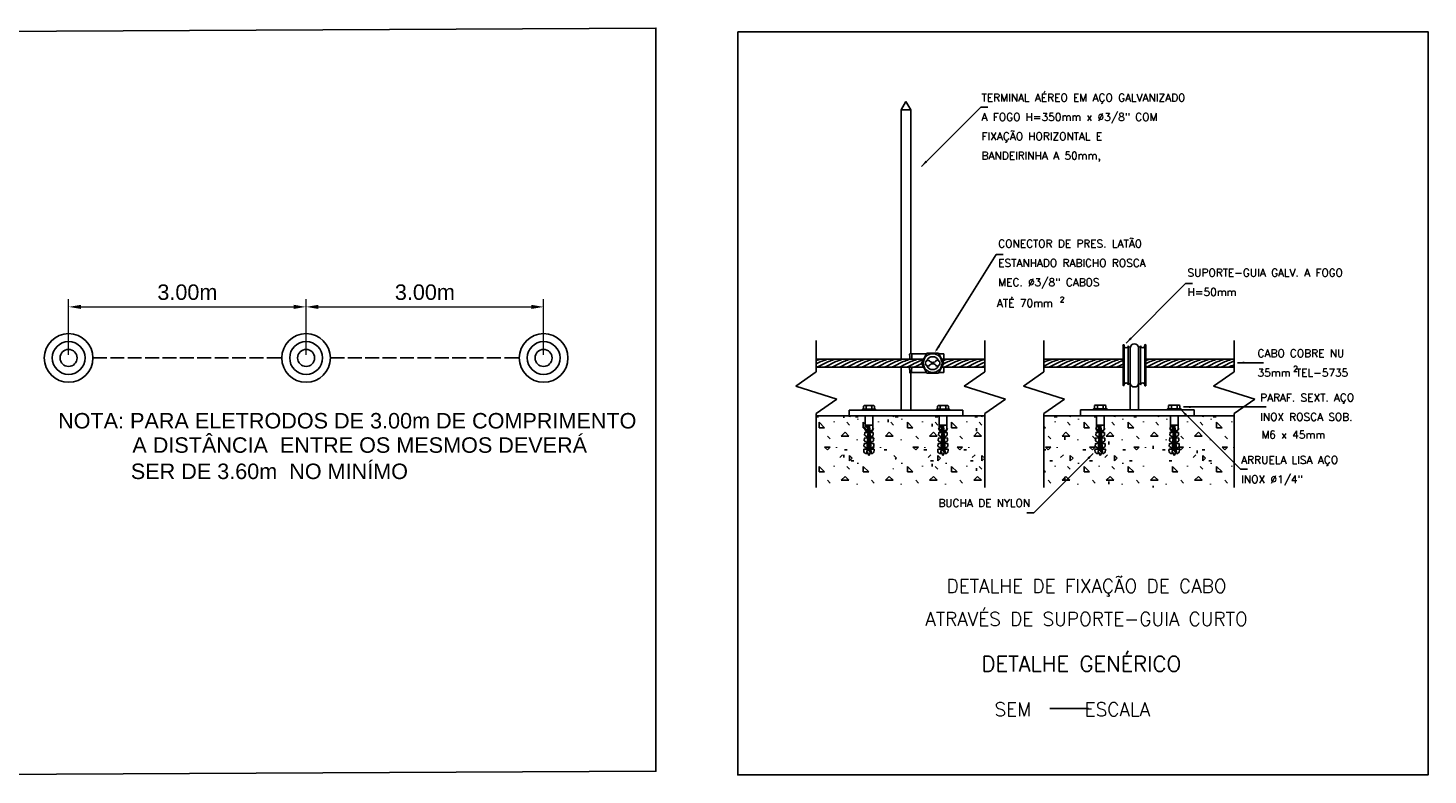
# Model space of a CAD drawing. Header units: metres. Extents: x 2092 to 2374, y -368 to -200.
# Tile 15 of 20: x 2283 to 2374, y -368 to -320. Entities that reach past the tile are written whole.
import ezdxf
from ezdxf.enums import TextEntityAlignment as Align

# ---------------------------------------------------------------- set-up
doc = ezdxf.new("R2010")
doc.units = ezdxf.units.M
doc.header["$LTSCALE"] = 0.3
doc.linetypes.add('ACAD_ISO02W100', pattern=[15, 12, -3])
doc.layers.get('0').update_dxf_attribs({"color": 251})
doc.layers.add('0.2', color=2, linetype='Continuous', lineweight=20)
for name, color, linetype in [('CALCADA', 7, 'Continuous'), ('LINHAS', 2, 'Continuous'), ('VISTA2', 80, 'Continuous')]:
    doc.layers.add(name, color=color, linetype=linetype)
doc.styles.add('100CL', font='romans.shx', dxfattribs={"height": 2.5})
doc.styles.add('140CL', font='romans.shx', dxfattribs={"height": 21})
doc.styles.add('80CL', font='romans.shx', dxfattribs={"height": 12})
doc.styles.add('ARIAL', font='arial.ttf', dxfattribs={"height": 0.25})

msp = doc.modelspace()

# ---------------------------------------------------------------- hatches: boundary and pattern name
at = {"layer": 'CALCADA'}
h = msp.add_hatch(dxfattribs=at)
h.set_pattern_fill('CONCRE', color=256, scale=2.857143, style=0)
h.set_pattern_definition([(0, (2325.717, -374.53), (2.85714, 2.85714), [0.35714, -2.5]), (90, (2325.717, -374.53), (-2.85714, 2.85714), [0.35714, -2.5]), (135, (2326.0742, -374.5301), (-2.85714, 0), [0.50508, -3.53553]), (0, (2326.0742, -372.923), (2.85714, 2.85714), [0.35714, -2.5]), (45, (2326.2528, -373.1016), (0, 2.85714), [0.25254, -3.78807]), (135, (2326.2528, -373.1016), (-2.85714, 0), [0.25254, -3.78807]), (0, (2327.1456, -372.2087), (2.85714, 2.85714), [0.50508, -2.35207]), (45, (2327.1456, -372.2087), (0, 2.85714), [0.35714, -3.68347]), (135, (2327.6507, -372.2087), (-2.85714, 0), [0.35714, -3.68347]), (90, (2327.6813, -373.8158), (-2.85714, 2.85714), [0.35714, -2.5]), (45, (2327.6813, -373.8158), (0, 2.85714), [0.25254, -3.78807]), (135, (2327.8599, -373.6373), (-2.85714, 0), [0.25254, -3.78807]), (0, (2326.0742, -373.8158), (2.85714, 2.85714), [0.17857, -2.39286]), (0, (2328.217, -373.1016), (2.85714, 2.85714), [0.17857, -2.39286]), (90, (2327.3242, -372.7444), (-2.85714, 2.85714), [0.17857, -2.39286]), (135, (2327.6813, -374.3516), (-2.85714, 0), [0.25254, -3.78807]), (135, (2326.4313, -372.3873), (-2.85714, 0), [0.25254, -3.78807]), (45, (2327.0563, -373.5926), (0, 2.85714), [0.25254, -3.78807]), (90, (2326.6992, -374.173), (-2.85714, 2.85714), [0.04464, -2.8125]), (90, (2326.833, -372.9676), (-2.85714, 2.85714), [0.04464, -2.8125]), (90, (2328.1724, -372.4766), (-2.85714, 2.85714), [0.04464, -2.8125]), (90, (2328.217, -373.9944), (-2.85714, 2.85714), [0.04464, -2.8125])])
h.paths.add_polyline_path([(2338.308, -347.832), (2338.308, -348.432), (2338.758, -348.432), (2338.758, -347.832)], flags=8)
h.paths.add_polyline_path([(2356.017, -347.776), (2356.017, -348.376), (2356.467, -348.376), (2356.467, -347.776)], flags=8)
h.paths.add_polyline_path([(2342.559, -346.077), (2342.548, -346.084), (2342.439, -346.262), (2342.561, -346.255, -0.414214), (2342.577, -346.269), (2342.586, -346.425, -0.253792), (2342.58, -346.438), (2342.447, -346.537, 0.253792), (2342.44, -346.55), (2342.445, -346.625), (2342.582, -346.617, -0.414214), (2342.598, -346.631), (2342.607, -346.787, -0.253792), (2342.601, -346.8), (2342.468, -346.899, 0.253792), (2342.461, -346.912), (2342.466, -346.986), (2342.603, -346.978, -0.414214), (2342.619, -346.993), (2342.628, -347.149, -0.253792), (2342.622, -347.162), (2342.489, -347.26, 0.253792), (2342.482, -347.274), (2342.487, -347.348), (2342.624, -347.34, -0.414214), (2342.64, -347.355), (2342.644, -347.427, -0.421108), (2342.442, -347.625), (2342.435, -347.51), (2342.301, -347.749), (2342.177, -347.474), (2342.168, -347.625, -0.421108), (2341.965, -347.427), (2341.97, -347.355, -0.414214), (2341.986, -347.34), (2342.123, -347.348), (2342.127, -347.274, 0.253792), (2342.121, -347.26), (2341.988, -347.162, -0.253792), (2341.982, -347.149), (2341.991, -346.993, -0.414214), (2342.007, -346.978), (2342.144, -346.986), (2342.148, -346.912, 0.253792), (2342.142, -346.899), (2342.009, -346.8, -0.253792), (2342.003, -346.787), (2342.012, -346.631, -0.414214), (2342.028, -346.617), (2342.165, -346.625), (2342.169, -346.55, 0.253792), (2342.163, -346.537), (2342.03, -346.438, -0.253792), (2342.024, -346.425), (2342.033, -346.269, -0.414214), (2342.049, -346.255), (2342.171, -346.262), (2342.011, -346.002), (2342.034, -345.992), (2342.048, -346.014), (2342.058, -345.827), (2342.061, -345.797), (2342.061, -345.186), (2337.762, -345.186), (2337.762, -345.797), (2337.778, -346.063, -0.253792), (2337.772, -346.077), (2337.761, -346.084), (2337.652, -346.262), (2337.774, -346.255, -0.414214), (2337.79, -346.269), (2337.799, -346.425, -0.253792), (2337.793, -346.438), (2337.659, -346.537, 0.253792), (2337.653, -346.55), (2337.658, -346.625), (2337.795, -346.617, -0.414214), (2337.811, -346.631), (2337.82, -346.787, -0.253792), (2337.814, -346.8), (2337.681, -346.899, 0.253792), (2337.674, -346.912), (2337.679, -346.986), (2337.816, -346.978, -0.414214), (2337.832, -346.993), (2337.841, -347.149, -0.253792), (2337.835, -347.162), (2337.702, -347.26, 0.253792), (2337.695, -347.274), (2337.7, -347.348), (2337.837, -347.34, -0.414214), (2337.853, -347.355), (2337.857, -347.427, -0.421108), (2337.655, -347.625), (2337.648, -347.51), (2337.514, -347.749), (2337.39, -347.474), (2337.381, -347.625, -0.421108), (2337.178, -347.427), (2337.183, -347.355, -0.414214), (2337.199, -347.34), (2337.336, -347.348), (2337.34, -347.274, 0.253792), (2337.334, -347.26), (2337.201, -347.162, -0.253792), (2337.195, -347.149), (2337.204, -346.993, -0.414214), (2337.22, -346.978), (2337.357, -346.986), (2337.361, -346.912, 0.253792), (2337.355, -346.899), (2337.222, -346.8, -0.253792), (2337.216, -346.787), (2337.225, -346.631, -0.414214), (2337.241, -346.617), (2337.378, -346.625), (2337.382, -346.55, 0.253792), (2337.376, -346.537), (2337.243, -346.438, -0.253792), (2337.237, -346.425), (2337.246, -346.269, -0.414214), (2337.262, -346.255), (2337.384, -346.262), (2337.224, -346.002), (2337.247, -345.992), (2337.261, -346.014), (2337.271, -345.827), (2337.274, -345.797), (2337.274, -345.186), (2334.108, -345.186), (2334.108, -349.808), (2345.014, -349.808), (2345.014, -345.186), (2342.549, -345.186), (2342.549, -345.797), (2342.565, -346.063, -0.253792)])
h.paths.add_polyline_path([(2339.239, -348.139, -1), (2337.862, -348.139, -1)], flags=16)
h.paths.add_polyline_path([(2361.143, -345.186), (2357.51, -345.186), (2357.51, -345.797), (2357.525, -346.063, -0.253792), (2357.519, -346.077), (2357.508, -346.084), (2357.399, -346.262), (2357.521, -346.255, -0.414214), (2357.537, -346.269), (2357.546, -346.425, -0.253792), (2357.54, -346.438), (2357.407, -346.537, 0.253792), (2357.401, -346.55), (2357.405, -346.625), (2357.542, -346.617, -0.414214), (2357.558, -346.631), (2357.567, -346.787, -0.253792), (2357.561, -346.8), (2357.428, -346.899, 0.253792), (2357.422, -346.912), (2357.426, -346.986), (2357.563, -346.978, -0.414214), (2357.579, -346.993), (2357.588, -347.149, -0.253792), (2357.582, -347.162), (2357.449, -347.26, 0.253792), (2357.443, -347.274), (2357.447, -347.348), (2357.584, -347.34, -0.414214), (2357.6, -347.355), (2357.605, -347.427, -0.421108), (2357.402, -347.625), (2357.395, -347.51), (2357.262, -347.749), (2357.137, -347.474), (2357.128, -347.625, -0.421108), (2356.926, -347.427), (2356.93, -347.355, -0.414214), (2356.946, -347.34), (2357.083, -347.348), (2357.088, -347.274, 0.253792), (2357.082, -347.26), (2356.948, -347.162, -0.253792), (2356.942, -347.149), (2356.951, -346.993, -0.414214), (2356.967, -346.978), (2357.104, -346.986), (2357.109, -346.912, 0.253792), (2357.103, -346.899), (2356.969, -346.8, -0.253792), (2356.963, -346.787), (2356.972, -346.631, -0.414214), (2356.988, -346.617), (2357.125, -346.625), (2357.13, -346.55, 0.253792), (2357.124, -346.537), (2356.99, -346.438, -0.253792), (2356.984, -346.425), (2356.993, -346.269, -0.414214), (2357.009, -346.255), (2357.132, -346.262), (2356.971, -346.002), (2356.995, -345.992), (2357.008, -346.014), (2357.019, -345.827), (2357.021, -345.797), (2357.021, -345.186), (2352.722, -345.186), (2352.722, -345.797), (2352.738, -346.063, -0.253792), (2352.732, -346.077), (2352.721, -346.084), (2352.612, -346.262), (2352.734, -346.255, -0.414214), (2352.75, -346.269), (2352.759, -346.425, -0.253792), (2352.753, -346.438), (2352.62, -346.537, 0.253792), (2352.614, -346.55), (2352.618, -346.625), (2352.755, -346.617, -0.414214), (2352.771, -346.631), (2352.78, -346.787, -0.253792), (2352.774, -346.8), (2352.641, -346.899, 0.253792), (2352.635, -346.912), (2352.639, -346.986), (2352.776, -346.978, -0.414214), (2352.792, -346.993), (2352.801, -347.149, -0.253792), (2352.795, -347.162), (2352.662, -347.26, 0.253792), (2352.656, -347.274), (2352.66, -347.348), (2352.797, -347.34, -0.414214), (2352.813, -347.355), (2352.818, -347.427, -0.421108), (2352.615, -347.625), (2352.608, -347.51), (2352.475, -347.749), (2352.35, -347.474), (2352.341, -347.625, -0.421108), (2352.139, -347.427), (2352.143, -347.355, -0.414214), (2352.159, -347.34), (2352.296, -347.348), (2352.301, -347.274, 0.253792), (2352.295, -347.26), (2352.161, -347.162, -0.253792), (2352.155, -347.149), (2352.164, -346.993, -0.414214), (2352.18, -346.978), (2352.317, -346.986), (2352.322, -346.912, 0.253792), (2352.316, -346.899), (2352.182, -346.8, -0.253792), (2352.176, -346.787), (2352.185, -346.631, -0.414214), (2352.201, -346.617), (2352.338, -346.625), (2352.343, -346.55, 0.253792), (2352.337, -346.537), (2352.203, -346.438, -0.253792), (2352.197, -346.425), (2352.206, -346.269, -0.414214), (2352.222, -346.255), (2352.344, -346.262), (2352.184, -346.002), (2352.207, -345.992), (2352.221, -346.014), (2352.232, -345.827), (2352.234, -345.797), (2352.234, -345.186), (2348.838, -345.186), (2348.838, -349.808), (2361.143, -349.808)])
h.paths.add_polyline_path([(2356.948, -348.083, -1), (2355.571, -348.083, -1)], flags=16)

# ---------------------------------------------------------------- linework, layer by layer
at = {"color": 1}
for points in [[(2280.63, -320.325), (2323.735, -320.107), (2323.735, -368.165), (2280.63, -368.383)], [(2329.034, -320.35), (2373.681, -320.35), (2373.681, -368.408), (2329.034, -368.408)]]:
    msp.add_lwpolyline(points, close=True, dxfattribs=at)
at = {"layer": '0.2', "color": 4, "linetype": 'Continuous', "ltscale": 0.02}
for p, q in [((2285.744, -341.243), (2285.744, -337.64)), ((2301.108, -341.243), (2301.108, -337.64)), ((2301.108, -341.243), (2301.108, -337.64)), ((2316.471, -341.243), (2316.471, -337.64)), ((2286.544, -338.14), (2300.308, -338.14)), ((2301.908, -338.14), (2315.671, -338.14))]:
    msp.add_line(p, q, dxfattribs=at)
for points in [[(2286.544, -338.006), (2286.544, -338.273), (2285.744, -338.14)], [(2300.308, -338.006), (2300.308, -338.273), (2301.108, -338.14)], [(2301.908, -338.006), (2301.908, -338.273), (2301.108, -338.14)], [(2315.671, -338.006), (2315.671, -338.273), (2316.471, -338.14)]]:
    msp.add_solid(points, dxfattribs=at)
at = {"layer": 'CALCADA'}
for p, q in [((2339.598, -325.397), (2339.911, -324.855)), ((2340.224, -325.397), (2339.911, -324.855)), ((2339.598, -325.397), (2340.224, -325.397)), ((2339.598, -341.525), (2339.598, -325.397)), ((2340.224, -325.397), (2340.224, -341.162)), ((2340.908, -329.053), (2344.746, -325.215)), ((2345.197, -325.215), (2344.746, -325.215)), ((2341.861, -340.959), (2345.741, -334.755)), ((2346.191, -334.755), (2345.741, -334.755)), ((2354.152, -340.477), (2357.99, -336.638)), ((2358.441, -336.638), (2357.99, -336.638)), ((2334.108, -340.324), (2334.108, -342.349)), ((2345.014, -340.324), (2345.014, -342.349)), ((2348.838, -340.324), (2348.838, -342.349)), ((2361.143, -340.324), (2361.143, -342.349)), ((2340.236, -341.166), (2341.243, -341.166)), ((2340.289, -341.216), (2340.29, -341.224)), ((2340.916, -341.776), (2341.261, -341.133)), ((2341.638, -341.133), (2341.261, -341.133)), ((2341.638, -341.133), (2342.014, -341.133)), ((2342.014, -341.133), (2342.359, -341.776)), ((2342.032, -341.166), (2342.37, -341.166)), ((2342.37, -341.525), (2342.37, -341.166)), ((2353.956, -343.187), (2353.956, -340.648)), ((2354.023, -343.187), (2354.023, -340.648)), ((2354.29, -340.648), (2354.424, -340.782)), ((2354.29, -343.187), (2354.29, -340.648)), ((2354.424, -340.782), (2354.424, -343.12)), ((2354.958, -340.781), (2355.092, -340.648)), ((2354.963, -343.07), (2354.963, -340.792)), ((2355.092, -343.187), (2355.092, -340.648)), ((2355.359, -343.254), (2355.359, -340.581)), ((2355.426, -343.187), (2355.426, -340.648)), ((2334.108, -341.525), (2341.05, -341.525)), ((2341.054, -342.032), (2334.108, -342.032)), ((2339.598, -344.817), (2339.598, -342.032)), ((2341.261, -342.417), (2340.916, -341.776)), ((2341.176, -341.669), (2341.176, -341.886)), ((2341.378, -341.58), (2341.279, -341.58)), ((2341.378, -341.974), (2341.279, -341.974)), ((2341.897, -341.58), (2341.996, -341.58)), ((2341.897, -341.974), (2341.996, -341.974)), ((2342.359, -341.776), (2342.014, -342.417)), ((2342.099, -341.669), (2342.099, -341.886)), ((2345.014, -342.032), (2342.221, -342.032)), ((2342.225, -341.525), (2345.014, -341.525)), ((2342.37, -342.391), (2342.37, -342.031)), ((2348.838, -341.525), (2353.956, -341.525)), ((2353.956, -342.032), (2348.838, -342.032)), ((2355.426, -341.525), (2361.143, -341.525)), ((2361.143, -342.032), (2355.426, -342.032)), ((2361.359, -341.748), (2362.466, -341.748)), ((2362.466, -341.748), (2362.889, -341.748)), ((2363.046, -341.748), (2362.889, -341.748)), ((2334.108, -342.349), (2332.777, -343.274)), ((2340.224, -342.422), (2340.224, -344.817)), ((2340.256, -342.391), (2341.247, -342.391)), ((2341.638, -342.417), (2341.261, -342.417)), ((2341.638, -342.417), (2342.014, -342.417)), ((2342.028, -342.391), (2342.37, -342.391)), ((2345.014, -342.349), (2343.684, -343.274)), ((2348.838, -342.349), (2347.508, -343.274)), ((2354.424, -343.053), (2354.29, -343.187)), ((2354.424, -344.788), (2354.424, -343.053)), ((2354.424, -344.788), (2354.424, -343.053)), ((2354.424, -343.053), (2354.424, -344.788)), ((2354.959, -344.788), (2354.958, -343.053)), ((2354.958, -343.053), (2355.092, -343.187)), ((2361.143, -342.349), (2359.812, -343.274)), ((2332.777, -343.274), (2335.438, -344.101)), ((2335.438, -344.101), (2334.108, -345.027)), ((2343.684, -343.274), (2346.345, -344.101)), ((2346.345, -344.101), (2345.014, -345.027)), ((2347.508, -343.274), (2350.169, -344.101)), ((2350.169, -344.101), (2348.838, -345.027)), ((2359.812, -343.274), (2362.473, -344.101)), ((2362.473, -344.101), (2361.143, -345.027)), ((2334.108, -345.027), (2334.108, -349.808)), ((2336.237, -344.817), (2343.586, -344.817)), ((2336.237, -344.817), (2336.237, -345.186)), ((2337.155, -344.55), (2337.155, -344.76)), ((2337.155, -344.76), (2337.881, -344.76)), ((2337.788, -344.515), (2337.244, -344.515)), ((2337.335, -344.55), (2337.335, -344.76)), ((2337.7, -344.55), (2337.7, -344.76)), ((2337.881, -344.55), (2337.881, -344.76)), ((2341.942, -344.55), (2341.942, -344.76)), ((2341.942, -344.76), (2342.668, -344.76)), ((2342.575, -344.515), (2342.031, -344.515)), ((2342.122, -344.55), (2342.122, -344.76)), ((2342.488, -344.55), (2342.488, -344.76)), ((2342.668, -344.55), (2342.668, -344.76)), ((2343.586, -345.186), (2343.586, -344.817)), ((2345.014, -345.027), (2345.014, -349.808)), ((2348.838, -345.027), (2348.838, -349.808)), ((2351.197, -344.788), (2358.546, -344.788)), ((2351.197, -344.788), (2351.197, -345.186)), ((2352.115, -344.521), (2352.115, -344.731)), ((2352.115, -344.731), (2352.841, -344.731)), ((2352.748, -344.486), (2352.205, -344.486)), ((2352.296, -344.521), (2352.296, -344.731)), ((2352.661, -344.521), (2352.661, -344.731)), ((2352.841, -344.521), (2352.841, -344.731)), ((2356.902, -344.521), (2356.902, -344.731)), ((2356.902, -344.731), (2357.628, -344.731)), ((2357.535, -344.486), (2356.992, -344.486)), ((2357.083, -344.521), (2357.083, -344.731)), ((2357.448, -344.521), (2357.448, -344.731)), ((2357.628, -344.521), (2357.628, -344.731)), ((2357.709, -344.801), (2361.547, -348.64)), ((2357.873, -344.609), (2362.732, -344.609)), ((2358.546, -345.186), (2358.546, -344.788)), ((2361.143, -345.027), (2361.143, -349.808)), ((2363.215, -344.609), (2362.764, -344.609)), ((2345.014, -345.186), (2334.108, -345.186)), ((2337.271, -345.827), (2337.261, -346.014)), ((2337.271, -345.827), (2337.274, -345.797)), ((2337.273, -345.186), (2337.762, -345.186)), ((2337.274, -345.797), (2337.274, -345.186)), ((2337.274, -345.797), (2337.762, -345.797)), ((2337.411, -345.939), (2337.278, -345.84)), ((2337.381, -347.625), (2337.487, -345.797)), ((2337.399, -346.263), (2337.426, -345.797)), ((2337.555, -345.908), (2337.48, -345.915)), ((2337.55, -345.83), (2337.485, -345.835)), ((2337.655, -347.625), (2337.548, -345.797)), ((2337.762, -345.797), (2337.762, -345.186)), ((2337.762, -345.797), (2337.778, -346.063)), ((2342.058, -345.827), (2342.048, -346.014)), ((2342.058, -345.827), (2342.061, -345.797)), ((2342.06, -345.186), (2342.549, -345.186)), ((2342.061, -345.797), (2342.061, -345.186)), ((2342.061, -345.797), (2342.549, -345.797)), ((2342.198, -345.939), (2342.065, -345.84)), ((2342.168, -347.625), (2342.274, -345.797)), ((2342.186, -346.263), (2342.213, -345.797)), ((2342.342, -345.908), (2342.267, -345.915)), ((2342.337, -345.83), (2342.272, -345.835)), ((2342.442, -347.625), (2342.335, -345.797)), ((2342.549, -345.797), (2342.549, -345.186)), ((2342.549, -345.797), (2342.565, -346.063)), ((2361.143, -345.186), (2348.838, -345.186)), ((2352.232, -345.827), (2352.221, -346.014)), ((2352.232, -345.827), (2352.234, -345.797)), ((2352.234, -345.797), (2352.234, -345.186)), ((2352.234, -345.186), (2352.723, -345.186)), ((2352.234, -345.797), (2352.722, -345.797)), ((2352.371, -345.939), (2352.238, -345.84)), ((2352.341, -347.625), (2352.448, -345.797)), ((2352.359, -346.263), (2352.387, -345.797)), ((2352.515, -345.908), (2352.441, -345.915)), ((2352.511, -345.83), (2352.445, -345.835)), ((2352.615, -347.625), (2352.509, -345.797)), ((2352.722, -345.797), (2352.722, -345.186)), ((2352.722, -345.797), (2352.738, -346.063)), ((2357.019, -345.827), (2357.008, -346.014)), ((2357.019, -345.827), (2357.021, -345.797)), ((2357.021, -345.797), (2357.021, -345.186)), ((2357.021, -345.186), (2357.51, -345.186)), ((2357.021, -345.797), (2357.51, -345.797)), ((2357.158, -345.939), (2357.025, -345.84)), ((2357.128, -347.625), (2357.235, -345.797)), ((2357.146, -346.263), (2357.174, -345.797)), ((2357.302, -345.908), (2357.228, -345.915)), ((2357.298, -345.83), (2357.232, -345.835)), ((2357.402, -347.625), (2357.296, -345.797)), ((2357.51, -345.797), (2357.51, -345.186)), ((2357.51, -345.797), (2357.525, -346.063)), ((2337.216, -346.787), (2337.225, -346.631)), ((2337.355, -346.899), (2337.222, -346.8)), ((2337.224, -346.002), (2337.247, -345.992)), ((2337.384, -346.262), (2337.224, -346.002)), ((2337.237, -346.425), (2337.246, -346.269)), ((2337.241, -346.617), (2337.378, -346.625)), ((2337.376, -346.537), (2337.243, -346.438)), ((2337.4, -346.241), (2337.247, -345.992)), ((2337.262, -346.255), (2337.399, -346.263)), ((2337.378, -346.625), (2337.382, -346.55)), ((2337.61, -346.852), (2337.425, -346.868)), ((2337.605, -346.774), (2337.43, -346.789)), ((2337.601, -346.695), (2337.434, -346.709)), ((2337.596, -346.616), (2337.439, -346.63)), ((2337.591, -346.538), (2337.443, -346.55)), ((2337.587, -346.459), (2337.448, -346.471)), ((2337.582, -346.38), (2337.453, -346.391)), ((2337.578, -346.302), (2337.457, -346.312)), ((2337.573, -346.223), (2337.462, -346.233)), ((2337.569, -346.144), (2337.467, -346.153)), ((2337.564, -346.066), (2337.471, -346.074)), ((2337.559, -345.987), (2337.476, -345.994)), ((2337.637, -346.263), (2337.632, -346.188)), ((2337.635, -346.241), (2337.707, -346.124)), ((2337.774, -346.255), (2337.637, -346.263)), ((2337.638, -346.175), (2337.772, -346.077)), ((2337.652, -346.262), (2337.761, -346.084)), ((2337.658, -346.625), (2337.653, -346.55)), ((2337.795, -346.617), (2337.658, -346.625)), ((2337.659, -346.537), (2337.793, -346.438)), ((2337.681, -346.899), (2337.814, -346.8)), ((2337.775, -346.014), (2337.789, -345.992)), ((2337.778, -346.058), (2337.812, -346.002)), ((2337.812, -346.002), (2337.789, -345.992)), ((2337.799, -346.425), (2337.79, -346.269)), ((2337.82, -346.787), (2337.811, -346.631)), ((2342.003, -346.787), (2342.012, -346.631)), ((2342.142, -346.899), (2342.009, -346.8)), ((2342.011, -346.002), (2342.034, -345.992)), ((2342.171, -346.262), (2342.011, -346.002)), ((2342.024, -346.425), (2342.033, -346.269)), ((2342.028, -346.617), (2342.165, -346.625)), ((2342.163, -346.537), (2342.03, -346.438)), ((2342.187, -346.241), (2342.034, -345.992)), ((2342.049, -346.255), (2342.186, -346.263)), ((2342.165, -346.625), (2342.169, -346.55)), ((2342.397, -346.852), (2342.212, -346.868)), ((2342.392, -346.774), (2342.217, -346.789)), ((2342.388, -346.695), (2342.221, -346.709)), ((2342.383, -346.616), (2342.226, -346.63)), ((2342.378, -346.538), (2342.231, -346.55)), ((2342.374, -346.459), (2342.235, -346.471)), ((2342.369, -346.38), (2342.24, -346.391)), ((2342.365, -346.302), (2342.244, -346.312)), ((2342.36, -346.223), (2342.249, -346.233)), ((2342.356, -346.144), (2342.254, -346.153)), ((2342.351, -346.066), (2342.258, -346.074)), ((2342.346, -345.987), (2342.263, -345.994)), ((2342.424, -346.263), (2342.419, -346.188)), ((2342.422, -346.241), (2342.494, -346.124)), ((2342.561, -346.255), (2342.424, -346.263)), ((2342.425, -346.175), (2342.559, -346.077)), ((2342.439, -346.262), (2342.548, -346.084)), ((2342.445, -346.625), (2342.44, -346.55)), ((2342.582, -346.617), (2342.445, -346.625)), ((2342.447, -346.537), (2342.58, -346.438)), ((2342.468, -346.899), (2342.601, -346.8)), ((2342.562, -346.014), (2342.576, -345.992)), ((2342.565, -346.058), (2342.599, -346.002)), ((2342.599, -346.002), (2342.576, -345.992)), ((2342.586, -346.425), (2342.577, -346.269)), ((2342.607, -346.787), (2342.598, -346.631)), ((2352.176, -346.787), (2352.185, -346.631)), ((2352.316, -346.899), (2352.182, -346.8)), ((2352.184, -346.002), (2352.207, -345.992)), ((2352.344, -346.262), (2352.184, -346.002)), ((2352.197, -346.425), (2352.206, -346.269)), ((2352.201, -346.617), (2352.338, -346.625)), ((2352.337, -346.537), (2352.203, -346.438)), ((2352.361, -346.241), (2352.207, -345.992)), ((2352.222, -346.255), (2352.359, -346.263)), ((2352.338, -346.625), (2352.343, -346.55)), ((2352.57, -346.852), (2352.385, -346.868)), ((2352.566, -346.774), (2352.39, -346.789)), ((2352.561, -346.695), (2352.395, -346.709)), ((2352.556, -346.616), (2352.399, -346.63)), ((2352.552, -346.538), (2352.404, -346.55)), ((2352.547, -346.459), (2352.409, -346.471)), ((2352.543, -346.38), (2352.413, -346.391)), ((2352.538, -346.302), (2352.418, -346.312)), ((2352.534, -346.223), (2352.422, -346.233)), ((2352.529, -346.144), (2352.427, -346.153)), ((2352.524, -346.066), (2352.432, -346.074)), ((2352.52, -345.987), (2352.436, -345.994)), ((2352.597, -346.263), (2352.593, -346.188)), ((2352.596, -346.241), (2352.668, -346.124)), ((2352.734, -346.255), (2352.597, -346.263)), ((2352.599, -346.175), (2352.732, -346.077)), ((2352.612, -346.262), (2352.721, -346.084)), ((2352.618, -346.625), (2352.614, -346.55)), ((2352.755, -346.617), (2352.618, -346.625)), ((2352.62, -346.537), (2352.753, -346.438)), ((2352.641, -346.899), (2352.774, -346.8)), ((2352.735, -346.014), (2352.749, -345.992)), ((2352.738, -346.058), (2352.772, -346.002)), ((2352.772, -346.002), (2352.749, -345.992)), ((2352.759, -346.425), (2352.75, -346.269)), ((2352.78, -346.787), (2352.771, -346.631)), ((2356.963, -346.787), (2356.972, -346.631)), ((2357.103, -346.899), (2356.969, -346.8)), ((2356.971, -346.002), (2356.995, -345.992)), ((2357.132, -346.262), (2356.971, -346.002)), ((2356.984, -346.425), (2356.993, -346.269)), ((2356.988, -346.617), (2357.125, -346.625)), ((2357.124, -346.537), (2356.99, -346.438)), ((2357.148, -346.241), (2356.995, -345.992)), ((2357.009, -346.255), (2357.146, -346.263)), ((2357.125, -346.625), (2357.13, -346.55)), ((2357.357, -346.852), (2357.172, -346.868)), ((2357.353, -346.774), (2357.177, -346.789)), ((2357.348, -346.695), (2357.182, -346.709)), ((2357.343, -346.616), (2357.186, -346.63)), ((2357.339, -346.538), (2357.191, -346.55)), ((2357.334, -346.459), (2357.196, -346.471)), ((2357.33, -346.38), (2357.2, -346.391)), ((2357.325, -346.302), (2357.205, -346.312)), ((2357.321, -346.223), (2357.209, -346.233)), ((2357.316, -346.144), (2357.214, -346.153)), ((2357.311, -346.066), (2357.219, -346.074)), ((2357.307, -345.987), (2357.223, -345.994)), ((2357.384, -346.263), (2357.38, -346.188)), ((2357.383, -346.241), (2357.455, -346.124)), ((2357.521, -346.255), (2357.384, -346.263)), ((2357.386, -346.175), (2357.519, -346.077)), ((2357.399, -346.262), (2357.508, -346.084)), ((2357.405, -346.625), (2357.401, -346.55)), ((2357.542, -346.617), (2357.405, -346.625)), ((2357.407, -346.537), (2357.54, -346.438)), ((2357.428, -346.899), (2357.561, -346.8)), ((2357.523, -346.014), (2357.536, -345.992)), ((2357.525, -346.058), (2357.559, -346.002)), ((2357.559, -346.002), (2357.536, -345.992)), ((2357.546, -346.425), (2357.537, -346.269)), ((2357.567, -346.787), (2357.558, -346.631)), ((2337.178, -347.427), (2337.183, -347.355)), ((2337.195, -347.149), (2337.204, -346.993)), ((2337.199, -347.34), (2337.336, -347.348)), ((2337.334, -347.26), (2337.201, -347.162)), ((2337.22, -346.978), (2337.357, -346.986)), ((2337.336, -347.348), (2337.34, -347.274)), ((2337.357, -346.986), (2337.361, -346.912)), ((2337.514, -347.749), (2337.39, -347.474)), ((2337.642, -347.403), (2337.393, -347.424)), ((2337.637, -347.324), (2337.397, -347.345)), ((2337.633, -347.246), (2337.402, -347.266)), ((2337.628, -347.167), (2337.407, -347.186)), ((2337.623, -347.088), (2337.411, -347.107)), ((2337.619, -347.01), (2337.416, -347.027)), ((2337.614, -346.931), (2337.42, -346.948)), ((2337.646, -347.482), (2337.514, -347.493)), ((2337.648, -347.51), (2337.514, -347.749)), ((2337.679, -346.986), (2337.674, -346.912)), ((2337.816, -346.978), (2337.679, -346.986)), ((2337.7, -347.348), (2337.695, -347.274)), ((2337.837, -347.34), (2337.7, -347.348)), ((2337.702, -347.26), (2337.835, -347.162)), ((2337.841, -347.149), (2337.832, -346.993)), ((2337.857, -347.427), (2337.853, -347.355)), ((2341.965, -347.427), (2341.97, -347.355)), ((2341.982, -347.149), (2341.991, -346.993)), ((2341.986, -347.34), (2342.123, -347.348)), ((2342.121, -347.26), (2341.988, -347.162)), ((2342.007, -346.978), (2342.144, -346.986)), ((2342.123, -347.348), (2342.127, -347.274)), ((2342.144, -346.986), (2342.148, -346.912)), ((2342.301, -347.749), (2342.177, -347.474)), ((2342.429, -347.403), (2342.18, -347.424)), ((2342.424, -347.324), (2342.184, -347.345)), ((2342.42, -347.246), (2342.189, -347.266)), ((2342.415, -347.167), (2342.194, -347.186)), ((2342.41, -347.088), (2342.198, -347.107)), ((2342.406, -347.01), (2342.203, -347.027)), ((2342.401, -346.931), (2342.207, -346.948)), ((2342.433, -347.482), (2342.301, -347.493)), ((2342.435, -347.51), (2342.301, -347.749)), ((2342.466, -346.986), (2342.461, -346.912)), ((2342.603, -346.978), (2342.466, -346.986)), ((2342.487, -347.348), (2342.482, -347.274)), ((2342.624, -347.34), (2342.487, -347.348)), ((2342.489, -347.26), (2342.622, -347.162)), ((2342.628, -347.149), (2342.619, -346.993)), ((2342.644, -347.427), (2342.64, -347.355)), ((2352.024, -347.62), (2348.186, -351.458)), ((2352.139, -347.427), (2352.143, -347.355)), ((2352.155, -347.149), (2352.164, -346.993)), ((2352.159, -347.34), (2352.296, -347.348)), ((2352.295, -347.26), (2352.161, -347.162)), ((2352.18, -346.978), (2352.317, -346.986)), ((2352.296, -347.348), (2352.301, -347.274)), ((2352.317, -346.986), (2352.322, -346.912)), ((2352.475, -347.749), (2352.35, -347.474)), ((2352.602, -347.403), (2352.353, -347.424)), ((2352.598, -347.324), (2352.358, -347.345)), ((2352.593, -347.246), (2352.362, -347.266)), ((2352.588, -347.167), (2352.367, -347.186)), ((2352.584, -347.088), (2352.372, -347.107)), ((2352.579, -347.01), (2352.376, -347.027)), ((2352.575, -346.931), (2352.381, -346.948)), ((2352.607, -347.482), (2352.475, -347.493)), ((2352.608, -347.51), (2352.475, -347.749)), ((2352.639, -346.986), (2352.635, -346.912)), ((2352.776, -346.978), (2352.639, -346.986)), ((2352.66, -347.348), (2352.656, -347.274)), ((2352.797, -347.34), (2352.66, -347.348)), ((2352.662, -347.26), (2352.795, -347.162)), ((2352.801, -347.149), (2352.792, -346.993)), ((2352.818, -347.427), (2352.813, -347.355)), ((2356.926, -347.427), (2356.93, -347.355)), ((2356.942, -347.149), (2356.951, -346.993)), ((2356.946, -347.34), (2357.083, -347.348)), ((2357.082, -347.26), (2356.948, -347.162)), ((2356.967, -346.978), (2357.104, -346.986)), ((2357.083, -347.348), (2357.088, -347.274)), ((2357.104, -346.986), (2357.109, -346.912)), ((2357.262, -347.749), (2357.137, -347.474)), ((2357.389, -347.403), (2357.14, -347.424)), ((2357.385, -347.324), (2357.145, -347.345)), ((2357.38, -347.246), (2357.149, -347.266)), ((2357.375, -347.167), (2357.154, -347.186)), ((2357.371, -347.088), (2357.159, -347.107)), ((2357.366, -347.01), (2357.163, -347.027)), ((2357.362, -346.931), (2357.168, -346.948)), ((2357.394, -347.482), (2357.262, -347.493)), ((2357.395, -347.51), (2357.262, -347.749)), ((2357.426, -346.986), (2357.422, -346.912)), ((2357.563, -346.978), (2357.426, -346.986)), ((2357.447, -347.348), (2357.443, -347.274)), ((2357.584, -347.34), (2357.447, -347.348)), ((2357.449, -347.26), (2357.582, -347.162)), ((2357.588, -347.149), (2357.579, -346.993)), ((2357.605, -347.427), (2357.6, -347.355)), ((2361.998, -348.64), (2361.547, -348.64)), ((2348.186, -351.458), (2347.735, -351.458)), ((2349.221, -364.1), (2351.721, -364.1))]:
    msp.add_line(p, q, dxfattribs=at)
for points in [[(2340.289, -341.216), (2340.287, -341.209), (2340.285, -341.202), (2340.282, -341.197), (2340.278, -341.192), (2340.275, -341.188), (2340.27, -341.185), (2340.266, -341.182), (2340.261, -341.179), (2340.255, -341.176), (2340.25, -341.173), (2340.244, -341.17), (2340.238, -341.167), (2340.233, -341.165), (2340.227, -341.163), (2340.222, -341.162), (2340.217, -341.161), (2340.212, -341.16), (2340.207, -341.16), (2340.203, -341.16), (2340.198, -341.161), (2340.194, -341.162), (2340.189, -341.164), (2340.184, -341.167), (2340.178, -341.17), (2340.172, -341.173), (2340.166, -341.177), (2340.159, -341.182), (2340.153, -341.187), (2340.148, -341.194), (2340.144, -341.201), (2340.141, -341.209), (2340.139, -341.218), (2340.14, -341.228), (2340.142, -341.239), (2340.145, -341.251), (2340.148, -341.263), (2340.153, -341.275), (2340.157, -341.288), (2340.161, -341.301), (2340.164, -341.314), (2340.166, -341.326), (2340.167, -341.338), (2340.168, -341.349), (2340.167, -341.361), (2340.167, -341.372), (2340.166, -341.383), (2340.165, -341.394), (2340.164, -341.405), (2340.163, -341.416), (2340.162, -341.426), (2340.161, -341.437), (2340.16, -341.447), (2340.159, -341.458), (2340.158, -341.468), (2340.156, -341.477), (2340.154, -341.487), (2340.152, -341.496), (2340.149, -341.505), (2340.146, -341.514), (2340.143, -341.523), (2340.143, -341.525)], [(2340.295, -341.525), (2340.296, -341.514), (2340.296, -341.501), (2340.296, -341.488), (2340.295, -341.473), (2340.294, -341.458), (2340.292, -341.442), (2340.291, -341.426), (2340.289, -341.41), (2340.288, -341.395), (2340.287, -341.381), (2340.286, -341.368), (2340.285, -341.356), (2340.285, -341.346), (2340.285, -341.337), (2340.286, -341.328), (2340.286, -341.32), (2340.287, -341.312), (2340.288, -341.303), (2340.289, -341.295), (2340.29, -341.285), (2340.291, -341.275), (2340.291, -341.264), (2340.292, -341.254), (2340.292, -341.243), (2340.291, -341.234), (2340.29, -341.224)], [(2340.137, -342.032), (2340.137, -342.044), (2340.138, -342.06), (2340.139, -342.076), (2340.139, -342.092), (2340.14, -342.108), (2340.141, -342.124), (2340.142, -342.139), (2340.143, -342.154), (2340.145, -342.168), (2340.147, -342.182), (2340.149, -342.195), (2340.151, -342.209), (2340.153, -342.221), (2340.155, -342.234), (2340.157, -342.246), (2340.157, -342.258), (2340.158, -342.27), (2340.157, -342.282), (2340.157, -342.293), (2340.156, -342.304), (2340.155, -342.315), (2340.155, -342.326), (2340.154, -342.337), (2340.155, -342.348), (2340.155, -342.358), (2340.157, -342.369), (2340.159, -342.379), (2340.162, -342.388), (2340.165, -342.397), (2340.168, -342.405), (2340.172, -342.412), (2340.177, -342.417), (2340.182, -342.422), (2340.187, -342.425), (2340.192, -342.427), (2340.197, -342.429), (2340.203, -342.429), (2340.208, -342.429), (2340.213, -342.427), (2340.218, -342.425), (2340.223, -342.423), (2340.228, -342.42), (2340.232, -342.417), (2340.236, -342.413), (2340.24, -342.41), (2340.244, -342.406), (2340.248, -342.402), (2340.251, -342.398), (2340.254, -342.393), (2340.258, -342.389), (2340.261, -342.385), (2340.263, -342.381), (2340.266, -342.376), (2340.268, -342.371), (2340.27, -342.365), (2340.271, -342.359), (2340.273, -342.352), (2340.274, -342.345), (2340.274, -342.338), (2340.275, -342.329), (2340.275, -342.321), (2340.274, -342.312), (2340.274, -342.303), (2340.273, -342.294), (2340.273, -342.285), (2340.272, -342.276), (2340.271, -342.266), (2340.27, -342.256), (2340.27, -342.244), (2340.27, -342.232), (2340.27, -342.218), (2340.271, -342.203), (2340.273, -342.187), (2340.275, -342.169), (2340.277, -342.15), (2340.28, -342.131), (2340.283, -342.111), (2340.286, -342.091), (2340.29, -342.072), (2340.293, -342.053), (2340.296, -342.036), (2340.296, -342.032)]]:
    msp.add_lwpolyline(points, dxfattribs=at)
for points in [[(2337.089, -344.817), (2337.946, -344.817), (2337.946, -344.76), (2337.089, -344.76)], [(2341.876, -344.817), (2342.733, -344.817), (2342.733, -344.76), (2341.876, -344.76)], [(2352.05, -344.788), (2352.907, -344.788), (2352.907, -344.731), (2352.05, -344.731)], [(2356.837, -344.788), (2357.694, -344.788), (2357.694, -344.731), (2356.837, -344.731)]]:
    msp.add_lwpolyline(points, close=True, dxfattribs=at)
msp.add_circle((2341.638, -341.775), 0.608, dxfattribs=at)
for centre, radius, start, end in [((2341.638, -341.776), 0.416, 30.11486, 149.88514), ((2353.989, -340.626), 0.0402, 326.31845, 213.69858), ((2354.156, -340.659), 0.134, 175.24487, 4.77216), ((2354.691, -340.799), 0.268, 3.82259, 176.19444), ((2355.225, -340.648), 0.134, 180.00852, 0.00852), ((2355.392, -340.624), 0.0412, 324.25941, 215.75762), ((2334.978, -344.095), 2.637, 102.96088, 109.27154), ((2332.86, -339.586), 2.569, 299.05509, 300.12675), ((2333.344, -339.586), 2.569, 287.84031, 300.12675), ((2335.462, -344.095), 2.637, 102.96088, 119.86313), ((2333.829, -339.586), 2.569, 287.84031, 300.12675), ((2335.947, -344.095), 2.637, 102.96088, 119.86313), ((2334.313, -339.586), 2.569, 287.84031, 300.12675), ((2336.431, -344.095), 2.637, 102.96088, 119.86313), ((2334.798, -339.586), 2.569, 287.84031, 300.12675), ((2336.916, -344.095), 2.637, 102.96088, 119.86313), ((2335.282, -339.586), 2.569, 287.84031, 300.12675), ((2337.4, -344.095), 2.637, 102.96088, 119.86313), ((2335.767, -339.586), 2.569, 287.84031, 300.12675), ((2337.885, -344.095), 2.637, 102.96088, 119.86313), ((2336.251, -339.586), 2.569, 287.84031, 300.12675), ((2338.369, -344.095), 2.637, 102.96088, 119.86313), ((2336.736, -339.586), 2.569, 287.84031, 300.12675), ((2338.854, -344.095), 2.637, 102.96088, 119.86313), ((2337.22, -339.586), 2.569, 287.84031, 300.12675), ((2339.338, -344.095), 2.637, 102.96088, 119.86313), ((2337.705, -339.586), 2.569, 287.84031, 300.12675), ((2339.823, -344.095), 2.637, 102.96088, 119.86313), ((2338.189, -339.586), 2.569, 287.84031, 300.12675), ((2340.307, -344.095), 2.637, 102.96088, 119.86313), ((2338.674, -339.586), 2.569, 287.84031, 300.12675), ((2340.792, -344.095), 2.637, 102.96088, 119.86313), ((2339.158, -339.586), 2.569, 287.84031, 300.12675), ((2341.276, -344.095), 2.637, 102.96088, 119.86313), ((2339.643, -339.586), 2.569, 287.84031, 300.12675), ((2341.761, -344.095), 2.637, 106.06121, 119.86313), ((2340.127, -339.586), 2.569, 287.84031, 290.60991), ((2342.245, -344.095), 2.637, 119.83974, 119.86313), ((2341.182, -341.572), 0.0977, 266.36233, 354.80205), ((2341.182, -341.983), 0.0977, 5.19795, 93.63767), ((2341.638, -341.779), 0.419, 210.82916, 329.17084), ((2341.641, -341.446), 0.289, 207.62891, 332.37109), ((2341.641, -342.106), 0.289, 27.62891, 152.37109), ((2342.093, -341.572), 0.0977, 185.19795, 273.63767), ((2342.093, -341.983), 0.0977, 86.36233, 174.80205), ((2343.214, -344.095), 2.637, 102.96088, 110.74849), ((2341.096, -339.586), 2.569, 298.50123, 300.12675), ((2341.581, -339.586), 2.569, 287.84031, 300.12675), ((2343.699, -344.095), 2.637, 102.96088, 119.86313), ((2342.065, -339.586), 2.569, 287.84031, 300.12675), ((2344.183, -344.095), 2.637, 102.96088, 119.86313), ((2342.55, -339.586), 2.569, 287.84031, 300.12675), ((2344.668, -344.095), 2.637, 102.96088, 119.86313), ((2343.034, -339.586), 2.569, 287.84031, 300.12675), ((2345.152, -344.095), 2.637, 102.96088, 119.86313), ((2343.519, -339.586), 2.569, 287.84031, 300.12675), ((2345.637, -344.095), 2.637, 103.66112, 119.86313), ((2344.003, -339.586), 2.569, 287.84031, 293.1669), ((2346.121, -344.095), 2.637, 114.82879, 119.86313), ((2345.637, -344.095), 2.637, 102.96088, 102.96998), ((2349.984, -344.095), 2.637, 102.96088, 115.75695), ((2349.5, -344.095), 2.637, 102.96088, 104.52636), ((2347.866, -339.586), 2.569, 292.23318, 300.12675), ((2348.351, -339.586), 2.569, 287.84031, 300.12675), ((2350.469, -344.095), 2.637, 102.96088, 119.86313), ((2348.835, -339.586), 2.569, 287.84031, 300.12675), ((2350.953, -344.095), 2.637, 102.96088, 119.86313), ((2349.32, -339.586), 2.569, 287.84031, 300.12675), ((2351.438, -344.095), 2.637, 102.96088, 119.86313), ((2349.804, -339.586), 2.569, 287.84031, 300.12675), ((2351.922, -344.095), 2.637, 102.96088, 119.86313), ((2350.289, -339.586), 2.569, 287.84031, 300.12675), ((2352.407, -344.095), 2.637, 102.96088, 119.86313), ((2350.773, -339.586), 2.569, 287.84031, 300.12675), ((2352.891, -344.095), 2.637, 102.96088, 119.86313), ((2351.258, -339.586), 2.569, 287.84031, 300.12675), ((2353.376, -344.095), 2.637, 102.96088, 119.86313), ((2351.742, -339.586), 2.569, 287.84031, 300.12675), ((2353.86, -344.095), 2.637, 102.96088, 119.86313), ((2352.227, -339.586), 2.569, 287.84031, 300.12675), ((2354.345, -344.095), 2.637, 102.96088, 119.86313), ((2352.711, -339.586), 2.569, 287.84031, 298.98407), ((2354.829, -344.095), 2.637, 109.33643, 119.86313), ((2356.283, -344.095), 2.637, 102.96088, 108.9577), ((2354.165, -339.8), 2.569, 299.40473, 300.12675), ((2354.649, -339.586), 2.569, 287.84031, 300.12675), ((2356.767, -344.095), 2.637, 102.96088, 119.86313), ((2355.134, -339.586), 2.569, 287.84031, 300.12675), ((2357.252, -344.095), 2.637, 102.96088, 119.86313), ((2355.618, -339.586), 2.569, 287.84031, 300.12675), ((2357.736, -344.095), 2.637, 102.96088, 119.86313), ((2356.103, -339.586), 2.569, 287.84031, 300.12675), ((2358.221, -344.095), 2.637, 102.96088, 119.86313), ((2356.587, -339.586), 2.569, 287.84031, 300.12675), ((2358.705, -344.095), 2.637, 102.96088, 119.86313), ((2357.072, -339.586), 2.569, 287.84031, 300.12675), ((2359.19, -344.095), 2.637, 102.96088, 119.86313), ((2357.556, -339.586), 2.569, 287.84031, 300.12675), ((2359.674, -344.095), 2.637, 102.96088, 119.86313), ((2358.041, -339.586), 2.569, 287.84031, 300.12675), ((2360.159, -344.095), 2.637, 102.96088, 119.86313), ((2358.525, -339.586), 2.569, 287.84031, 300.12675), ((2360.643, -344.095), 2.637, 102.96088, 119.86313), ((2359.01, -339.586), 2.569, 287.84031, 300.12675), ((2361.128, -344.095), 2.637, 102.96088, 119.86313), ((2359.494, -339.586), 2.569, 287.84031, 300.12675), ((2361.612, -344.095), 2.637, 102.96088, 119.86313), ((2359.979, -339.586), 2.569, 287.84031, 296.9432), ((2362.097, -344.095), 2.637, 111.20773, 119.86313), ((2353.99, -343.201), 0.0361, 157.75949, 22.25754), ((2354.157, -343.187), 0.134, 0.00852, 180.00852), ((2354.691, -343.053), 0.267, 180.00852, 0.00852), ((2355.226, -343.187), 0.134, 0.00852, 180.00852), ((2355.393, -343.207), 0.0388, 149.42929, 30.58774), ((2337.245, -344.65), 0.135, 48.02117, 131.97883), ((2337.518, -345.004), 0.489, 68.07762, 111.92238), ((2337.791, -344.654), 0.138, 49.08191, 130.91809), ((2342.032, -344.65), 0.135, 48.02117, 131.97883), ((2342.305, -345.004), 0.489, 68.07762, 111.92238), ((2342.578, -344.654), 0.138, 49.08191, 130.91809), ((2352.206, -344.621), 0.135, 48.02117, 131.97883), ((2352.478, -344.975), 0.489, 68.07762, 111.92238), ((2352.751, -344.625), 0.138, 49.08191, 130.91809), ((2356.993, -344.621), 0.135, 48.02117, 131.97883), ((2357.265, -344.975), 0.489, 68.07762, 111.92238), ((2357.538, -344.625), 0.138, 49.08191, 130.91809), ((2337.287, -345.828), 0.0153, 176.67442, 233.63659), ((2337.402, -345.951), 0.0153, 356.67442, 53.63659), ((2342.074, -345.828), 0.0153, 176.67442, 233.63659), ((2342.189, -345.951), 0.0153, 356.67442, 53.63659), ((2352.247, -345.828), 0.0153, 176.67442, 233.63659), ((2352.362, -345.951), 0.0153, 356.67442, 53.63659), ((2357.034, -345.828), 0.0153, 176.67442, 233.63659), ((2357.149, -345.951), 0.0153, 356.67442, 53.63659), ((2337.231, -346.788), 0.0153, 176.67442, 233.63659), ((2337.24, -346.632), 0.0153, 86.67442, 176.67442), ((2337.252, -346.426), 0.0153, 176.67442, 233.63659), ((2337.261, -346.27), 0.0153, 86.67442, 176.67442), ((2337.367, -346.549), 0.0153, 356.67442, 53.63659), ((2337.648, -346.187), 0.0153, 126.36338, 183.32556), ((2337.669, -346.549), 0.0153, 126.36338, 183.32556), ((2337.763, -346.064), 0.0153, 306.36338, 3.32556), ((2337.775, -346.27), 0.0153, 3.32556, 93.32556), ((2337.784, -346.426), 0.0153, 306.36338, 3.32556), ((2337.796, -346.632), 0.0153, 3.32556, 93.32556), ((2337.805, -346.788), 0.0153, 306.36338, 3.32556), ((2342.018, -346.788), 0.0153, 176.67442, 233.63659), ((2342.027, -346.632), 0.0153, 86.67442, 176.67442), ((2342.039, -346.426), 0.0153, 176.67442, 233.63659), ((2342.048, -346.27), 0.0153, 86.67442, 176.67442), ((2342.154, -346.549), 0.0153, 356.67442, 53.63659), ((2342.435, -346.187), 0.0153, 126.36338, 183.32556), ((2342.456, -346.549), 0.0153, 126.36338, 183.32556), ((2342.55, -346.064), 0.0153, 306.36338, 3.32556), ((2342.562, -346.27), 0.0153, 3.32556, 93.32556), ((2342.571, -346.426), 0.0153, 306.36338, 3.32556), ((2342.583, -346.632), 0.0153, 3.32556, 93.32556), ((2342.592, -346.788), 0.0153, 306.36338, 3.32556), ((2352.191, -346.788), 0.0153, 176.67442, 233.63659), ((2352.2, -346.632), 0.0153, 86.67442, 176.67442), ((2352.212, -346.426), 0.0153, 176.67442, 233.63659), ((2352.221, -346.27), 0.0153, 86.67442, 176.67442), ((2352.328, -346.549), 0.0153, 356.67442, 53.63659), ((2352.608, -346.187), 0.0153, 126.36338, 183.32556), ((2352.629, -346.549), 0.0153, 126.36338, 183.32556), ((2352.723, -346.064), 0.0153, 306.36338, 3.32556), ((2352.735, -346.27), 0.0153, 3.32556, 93.32556), ((2352.744, -346.426), 0.0153, 306.36338, 3.32556), ((2352.756, -346.632), 0.0153, 3.32556, 93.32556), ((2352.765, -346.788), 0.0153, 306.36338, 3.32556), ((2356.978, -346.788), 0.0153, 176.67442, 233.63659), ((2356.987, -346.632), 0.0153, 86.67442, 176.67442), ((2356.999, -346.426), 0.0153, 176.67442, 233.63659), ((2357.008, -346.27), 0.0153, 86.67442, 176.67442), ((2357.115, -346.549), 0.0153, 356.67442, 53.63659), ((2357.395, -346.187), 0.0153, 126.36338, 183.32556), ((2357.416, -346.549), 0.0153, 126.36338, 183.32556), ((2357.51, -346.064), 0.0153, 306.36338, 3.32556), ((2357.522, -346.27), 0.0153, 3.32556, 93.32556), ((2357.531, -346.426), 0.0153, 306.36338, 3.32556), ((2357.543, -346.632), 0.0153, 3.32556, 93.32556), ((2357.552, -346.788), 0.0153, 306.36338, 3.32556), ((2337.377, -347.427), 0.198, 179.95425, 271.2997), ((2337.198, -347.356), 0.0153, 86.67442, 176.67442), ((2337.21, -347.15), 0.0153, 176.67442, 233.63659), ((2337.219, -346.994), 0.0153, 86.67442, 176.67442), ((2337.325, -347.273), 0.0153, 356.67442, 53.63659), ((2337.346, -346.911), 0.0153, 356.67442, 53.63659), ((2337.659, -347.427), 0.198, 268.70027, 0.04572), ((2337.69, -346.911), 0.0153, 126.36338, 183.32556), ((2337.711, -347.273), 0.0153, 126.36338, 183.32556), ((2337.817, -346.994), 0.0153, 3.32556, 93.32556), ((2337.826, -347.15), 0.0153, 306.36338, 3.32556), ((2337.838, -347.356), 0.0153, 3.32556, 93.32556), ((2342.164, -347.427), 0.198, 179.95425, 271.2997), ((2341.985, -347.356), 0.0153, 86.67442, 176.67442), ((2341.997, -347.15), 0.0153, 176.67442, 233.63659), ((2342.006, -346.994), 0.0153, 86.67442, 176.67442), ((2342.112, -347.273), 0.0153, 356.67442, 53.63659), ((2342.133, -346.911), 0.0153, 356.67442, 53.63659), ((2342.446, -347.427), 0.198, 268.70027, 0.04572), ((2342.477, -346.911), 0.0153, 126.36338, 183.32556), ((2342.498, -347.273), 0.0153, 126.36338, 183.32556), ((2342.604, -346.994), 0.0153, 3.32556, 93.32556), ((2342.613, -347.15), 0.0153, 306.36338, 3.32556), ((2342.625, -347.356), 0.0153, 3.32556, 93.32556), ((2352.337, -347.427), 0.198, 179.95425, 271.2997), ((2352.158, -347.356), 0.0153, 86.67442, 176.67442), ((2352.17, -347.15), 0.0153, 176.67442, 233.63659), ((2352.179, -346.994), 0.0153, 86.67442, 176.67442), ((2352.285, -347.273), 0.0153, 356.67442, 53.63659), ((2352.306, -346.911), 0.0153, 356.67442, 53.63659), ((2352.62, -347.427), 0.198, 268.70027, 0.04572), ((2352.65, -346.911), 0.0153, 126.36338, 183.32556), ((2352.671, -347.273), 0.0153, 126.36338, 183.32556), ((2352.777, -346.994), 0.0153, 3.32556, 93.32556), ((2352.786, -347.15), 0.0153, 306.36338, 3.32556), ((2352.798, -347.356), 0.0153, 3.32556, 93.32556), ((2357.124, -347.427), 0.198, 179.95425, 271.2997), ((2356.945, -347.356), 0.0153, 86.67442, 176.67442), ((2356.957, -347.15), 0.0153, 176.67442, 233.63659), ((2356.966, -346.994), 0.0153, 86.67442, 176.67442), ((2357.073, -347.273), 0.0153, 356.67442, 53.63659), ((2357.094, -346.911), 0.0153, 356.67442, 53.63659), ((2357.407, -347.427), 0.198, 268.70027, 0.04572), ((2357.437, -346.911), 0.0153, 126.36338, 183.32556), ((2357.458, -347.273), 0.0153, 126.36338, 183.32556), ((2357.564, -346.994), 0.0153, 3.32556, 93.32556), ((2357.573, -347.15), 0.0153, 306.36338, 3.32556), ((2357.585, -347.356), 0.0153, 3.32556, 93.32556)]:
    msp.add_arc(centre, radius, start, end, dxfattribs=at)
for points in [[(2341.281, -328.79), (2341.176, -328.683), (2340.908, -329.053)], [(2354.525, -340.214), (2354.42, -340.107), (2354.152, -340.477)], [(2342.111, -340.721), (2341.987, -340.637), (2341.797, -341.052)], [(2361.809, -341.825), (2361.81, -341.675), (2361.359, -341.748)], [(2357.972, -345.174), (2358.079, -345.069), (2357.709, -344.801)], [(2358.323, -344.687), (2358.324, -344.537), (2357.873, -344.609)], [(2351.651, -347.883), (2351.756, -347.99), (2352.024, -347.62)]]:
    msp.add_solid(points, dxfattribs=at)
at = {"layer": 'LINHAS', "linetype": 'Continuous', "ltscale": 0.02}
for centre, radius in [((2285.744, -341.443), 1.574), ((2285.744, -341.443), 1.062), ((2301.108, -341.443), 1.574), ((2301.108, -341.443), 1.062), ((2316.471, -341.443), 1.574), ((2316.471, -341.443), 1.062), ((2285.744, -341.443), 0.55), ((2301.108, -341.443), 0.55), ((2316.471, -341.443), 0.55)]:
    msp.add_circle(centre, radius, dxfattribs=at)
at = {"layer": 'VISTA2', "linetype": 'ACAD_ISO02W100', "ltscale": 0.25}
for p, q in [((2287.318, -341.443), (2299.533, -341.443)), ((2287.318, -341.443), (2299.533, -341.443)), ((2302.682, -341.443), (2314.897, -341.443)), ((2302.682, -341.443), (2314.897, -341.443))]:
    msp.add_line(p, q, dxfattribs=at)

# ---------------------------------------------------------------- texts
at = {"layer": 'CALCADA'}
for s, height, style, p in [('TERMINAL AÉREO EM AÇO GALVANIZADO', 0.5, '80CL', (2344.803, -324.858)), ('A FOGO H=350mm x %%c3/8" COM', 0.5, '80CL', (2344.803, -326.108)), ('FIXAÇÃO HORIZONTAL E', 0.5, '80CL', (2344.803, -327.358)), ('BANDEIRINHA A 50mm, ', 0.5, '80CL', (2344.803, -328.608)), ('CONECTOR DE PRES. LATÃO', 0.5, '80CL', (2345.879, -334.297)), ('ESTANHADO RABICHO ROSCA', 0.5, '80CL', (2345.879, -335.547)), ('SUPORTE-GUIA GALV. A FOGO', 0.5, '80CL', (2358.128, -336.18)), ('MEC. %%C3/8" CABOS', 0.5, '80CL', (2345.879, -336.797)), ('ATÉ 70mm ', 0.5, '80CL', (2345.797, -338.149)), ('2', 0.35, '80CL', (2349.867, -337.836)), ('H=50mm ', 0.5, '80CL', (2358.128, -337.43)), ('CABO COBRE NU', 0.5, '80CL', (2362.652, -341.391)), ('35mm TEL-5735', 0.5, '80CL', (2362.652, -342.641)), ('2', 0.35, '80CL', (2364.961, -342.311)), ('PARAF. SEXT. AÇO', 0.5, '80CL', (2362.821, -344.253)), ('INOX ROSCA SOB.', 0.5, '80CL', (2362.821, -345.503)), ('M6 x 45mm ', 0.5, '80CL', (2362.902, -346.651)), ('ARRUELA LISA AÇO', 0.5, '80CL', (2361.604, -348.283)), ('INOX %%C1/4"', 0.5, '80CL', (2361.604, -349.533)), ('DETALHE GENÉRICO', 1, '140CL', (2344.802, -361.721)), ('SEM     ESCALA', 0.875, '100CL', (2345.641, -364.599))]:
    msp.add_text(s, height=height, dxfattribs=dict(at, style=style)).set_placement(p)
at = {"layer": 'CALCADA', "style": '80CL'}
msp.add_text('BUCHA DE NYLON', height=0.5, dxfattribs=at).set_placement((2347.944, -351.075), align=Align.RIGHT)
at = {"layer": 'CALCADA', "style": '140CL'}
for s, p in [('DETALHE DE FIXAÇÃO DE CABO', (2351.593, -356.889)), ('ATRAVÉS DE SUPORTE-GUIA CURTO', (2351.593, -359.017))]:
    msp.add_text(s, height=0.875, dxfattribs=at).set_placement(p, align=Align.BOTTOM_CENTER)
at = {"layer": 'VISTA2', "linetype": 'Continuous', "ltscale": 0.02, "style": 'ARIAL'}
for s, p in [('NOTA: PARA ELETRODOS DE 3.00m DE COMPRIMENTO ', (2285.062, -346.001)), ('A DISTÂNCIA  ENTRE OS MESMOS DEVERÁ', (2289.867, -347.574)), ('SER DE 3.60m  NO MINÍMO', (2289.767, -349.273))]:
    msp.add_text(s, height=1, dxfattribs=at).set_placement(p)
at = {"layer": 'VISTA2', "linetype": 'Continuous', "ltscale": 0.02, "char_height": 1, "attachment_point": 5, "style": 'ARIAL'}
for insert in [(2293.426, -337.195), (2308.789, -337.195)]:
    msp.add_mtext('3.00m', dxfattribs=dict(at, insert=insert))

doc.saveas('drawing.dxf')
